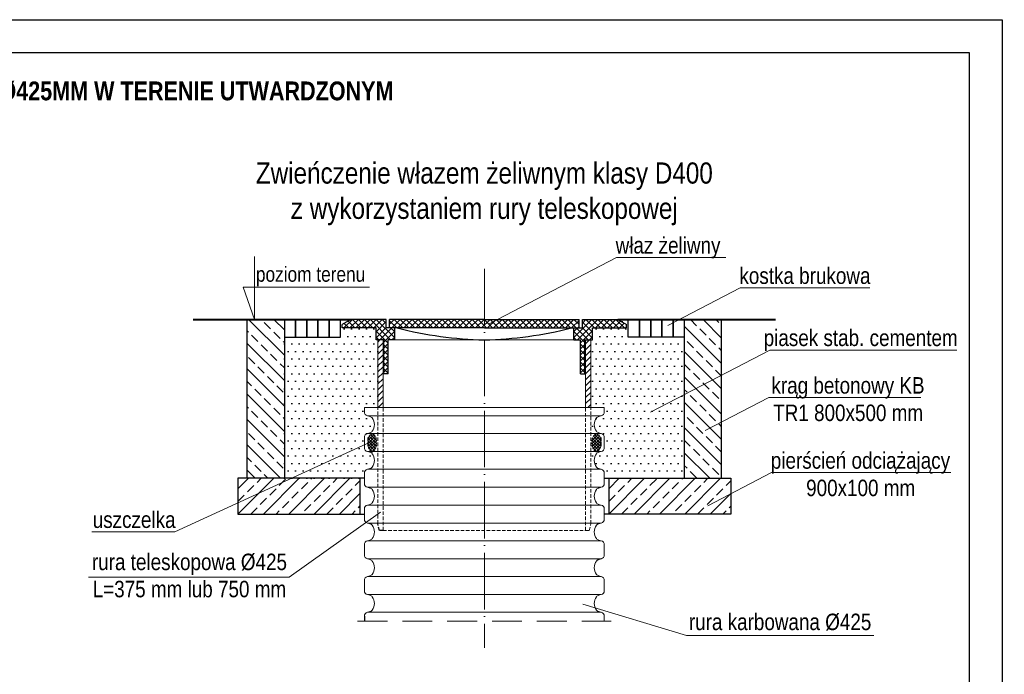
# Model space of a CAD drawing. Header units: millimetres. Extents: x 1894 to 2795, y 448 to 745.
# Tile 6 of 6: x 2586 to 2795, y 606 to 745. Entities that reach past the tile are written whole.
import ezdxf

# ---------------------------------------------------------------- set-up
doc = ezdxf.new("R2010")
doc.units = ezdxf.units.MM
for name, pattern in [('ACAD_ISO04W100', [30, 24, -3, 0, -3]), ('HIDDEN', [9.525, 6.35, -3.175]), ('HIDDEN1', [1.1, 0.75, -0.35])]:
    doc.linetypes.add(name, pattern=pattern)
doc.layers.add('Kreskowania', color=7, linetype='Continuous', lineweight=5)
doc.layers.add('Opisy', color=7, linetype='Continuous', lineweight=5)
doc.layers.add('rysunek', color=7, linetype='Continuous')
doc.styles.add('Arial Narrow', font='ARIALN.TTF', dxfattribs={"height": 3.5})

msp = doc.modelspace()

# ---------------------------------------------------------------- hatches: boundary and pattern name
at = {"layer": 'Kreskowania', "linetype": 'Continuous', "lineweight": 5}
h = msp.add_hatch(dxfattribs=at)
h.set_pattern_fill('NET', color=256, scale=7.2, angle=45, style=0)
h.set_pattern_definition([(45, (2627.456, 491.7765), (-0.636396, 0.636396), []), (135, (2627.456, 491.7765), (-0.636396, -0.636396), [])])
h.paths.add_polyline_path([(2665.724, 679.622), (2663.924, 679.622), (2663.924, 681.422), (2656.435, 681.422), (2654.564, 680.342), (2654.564, 679.622), (2661.764, 679.622), (2661.764, 677.102), (2663.392, 677.102), (2663.392, 669.902), (2664.328, 669.902), (2664.328, 677.102), (2665.724, 677.102)])
h.paths.add_polyline_path([(2707.787, 679.622), (2714.987, 679.622), (2714.987, 680.342), (2713.117, 681.422), (2705.627, 681.422), (2705.627, 679.622), (2703.827, 679.622), (2703.827, 677.102), (2705.224, 677.102), (2705.224, 669.902), (2706.16, 669.902), (2706.16, 677.102), (2707.787, 677.102)])
h.paths.add_polyline_path([(2704.907, 681.422), (2684.776, 681.422), (2684.776, 679.622), (2704.907, 679.622)])
h.paths.add_polyline_path([(2684.776, 681.422), (2664.644, 681.422), (2664.644, 679.622), (2684.776, 679.622)])
h = msp.add_hatch(dxfattribs=at)
h.set_pattern_fill('ANSI31', color=256, scale=7.2, style=0)
h.set_pattern_definition([(45, (2627.456, 491.7765), (-0.636396, 0.636396), [])])
h.paths.add_polyline_path([(2663.248, 677.102), (2662.124, 677.102), (2662.124, 662.702), (2663.248, 662.702)])
h.paths.add_polyline_path([(2707.427, 677.102), (2706.304, 677.102), (2706.304, 662.702), (2707.427, 662.702)])
h = msp.add_hatch(dxfattribs=at)
h.set_pattern_fill('NET', color=256, scale=3.6, angle=45, style=0)
h.set_pattern_definition([(135, (2742.09564, 611.73096), (0.318198, 0.318198), []), (45, (2742.09564, 611.73096), (0.318198, -0.318198), [])])
edge = h.paths.add_edge_path()
edge.add_ellipse((2660.944, 655.237), major_axis=(0, 1.921), ratio=0.487198, start_angle=0, end_angle=360, ccw=False)
h = msp.add_hatch(dxfattribs=at)
h.set_pattern_fill('NET', color=256, scale=3.6, angle=45, style=0)
h.set_pattern_definition([(45, (2627.456, 611.73096), (-0.318198, 0.318198), []), (135, (2627.456, 611.73096), (-0.318198, -0.318198), [])])
edge = h.paths.add_edge_path()
edge.add_ellipse((2708.608, 655.237), major_axis=(0, 1.921), ratio=0.487198, start_angle=0, end_angle=360)
at = {"layer": 'rysunek', "lineweight": 15}
h = msp.add_hatch(dxfattribs=at)
h.set_pattern_fill('ANSI33', color=256, scale=0.6, angle=90, style=0)
h.set_pattern_definition([(135, (1185.8865, 120.4148), (-2.694077, -2.694077), []), (135, (1185.8865, 123.109), (-2.694077, -2.694077), [1.905, -0.9525])])
h.paths.add_polyline_path([(2642.276, 681.422), (2634.357, 681.422), (2634.357, 647.667), (2642.276, 647.667)])
at = {"layer": 'rysunek'}
h = msp.add_hatch(dxfattribs=at)
h.set_pattern_fill('DOTS', color=256, style=0)
h.set_pattern_definition([(0, (2642.2758, 647.6667), (0.79375, 1.5875), [0, -1.5875])])
h.paths.add_polyline_path([(2662.124, 677.102), (2661.764, 677.102), (2661.764, 679.622), (2654.564, 679.622), (2654.564, 680.342), (2656.435, 681.422), (2654.187, 681.422), (2654.187, 677.687), (2651.805, 677.687), (2649.422, 677.687), (2647.04, 677.687), (2644.658, 677.687), (2642.276, 677.687), (2642.276, 647.667), (2659.288, 647.667), (2659.288, 648.753, -0.3394543), (2659.928, 649.588), (2659.928, 649.588), (2660.466, 649.732, 0.1685944), (2660.935, 650.05, 0.3309782), (2660.936, 652.885, 0.1689237), (2660.466, 653.205), (2659.928, 653.349), (2659.928, 653.349, -0.3394543), (2659.288, 654.183), (2659.288, 656.357, -0.3394543), (2659.928, 657.191), (2659.928, 657.191), (2660.466, 657.335, 0.1685944), (2660.935, 657.654, 0.3309782), (2660.936, 660.489, 0.1689237), (2660.466, 660.808), (2659.928, 660.952), (2659.928, 660.952, -0.3394543), (2659.288, 661.786), (2659.288, 662.702), (2662.124, 662.702)])
h = msp.add_hatch(dxfattribs=at)
h.set_pattern_fill('DOTS', color=256, style=0)
h.set_pattern_definition([(0, (2706.9334, 647.6667), (0.79375, 1.5875), [0, -1.5875])])
edge = h.paths.add_edge_path()
edge.add_line((2727.276, 677.687), (2724.894, 677.687))
edge.add_line((2724.894, 677.687), (2722.511, 677.687))
edge.add_line((2722.511, 677.687), (2720.129, 677.687))
edge.add_line((2720.129, 677.687), (2717.747, 677.687))
edge.add_line((2717.747, 677.687), (2715.365, 677.687))
edge.add_line((2715.365, 677.687), (2715.365, 681.422))
edge.add_line((2715.365, 681.422), (2713.117, 681.422))
edge.add_line((2713.117, 681.422), (2714.987, 680.342))
edge.add_line((2714.987, 680.342), (2714.987, 679.622))
edge.add_line((2714.987, 679.622), (2707.787, 679.622))
edge.add_line((2707.787, 679.622), (2707.787, 677.102))
edge.add_line((2707.787, 677.102), (2707.427, 677.102))
edge.add_line((2707.427, 677.102), (2707.427, 662.702))
edge.add_line((2707.427, 662.702), (2710.264, 662.702))
edge.add_line((2710.264, 662.702), (2710.264, 661.786))
edge.add_arc((2709.4, 661.786), 0.864, 285, 360, ccw=False)
edge.add_line((2709.623, 660.952), (2707.427, 660.952))
edge.add_line((2707.427, 660.952), (2707.427, 657.191))
edge.add_line((2707.427, 657.191), (2709.623, 657.191))
edge.add_arc((2709.4, 656.357), 0.864, 0, 75, ccw=False)
edge.add_line((2710.264, 656.357), (2710.264, 654.183))
edge.add_arc((2709.4, 654.183), 0.864, 285, 360, ccw=False)
edge.add_line((2709.623, 653.349), (2708.779, 653.349))
edge.add_ellipse((2708.608, 655.237), major_axis=(0, 1.921), ratio=0.487198, start_angle=169.4398, end_angle=190.5602, ccw=False)
edge.add_line((2708.436, 653.349), (2707.427, 653.349))
edge.add_line((2707.427, 653.349), (2707.427, 649.588))
edge.add_line((2707.427, 649.588), (2709.623, 649.588))
edge.add_arc((2709.4, 648.753), 0.864, 0, 75, ccw=False)
edge.add_line((2710.264, 648.753), (2710.264, 647.667))
edge.add_line((2710.264, 647.667), (2727.276, 647.667))
edge.add_line((2727.276, 647.667), (2727.276, 677.687))
h.paths.add_polyline_path([(2709.086, 660.808, 0.1690768), (2708.616, 660.489), (2708.616, 660.489, 0.3309782), (2708.617, 657.654, -0.00064), (2708.615, 657.655, -0.3307199), (2708.616, 660.489, -0.1690768)], flags=16)
h.paths.add_polyline_path([(2709.086, 653.205, 0.1690768), (2708.616, 652.885), (2708.616, 652.885, 0.3309782), (2708.617, 650.05, -0.00064), (2708.615, 650.052, -0.3307199), (2708.616, 652.885, -0.1690768)], flags=16)
at = {"layer": 'rysunek', "lineweight": 15}
h = msp.add_hatch(dxfattribs=at)
h.set_pattern_fill('ANSI33', color=256, scale=0.6, angle=90, style=0)
h.set_pattern_definition([(135, (1190.8865, 120.4148), (-2.694077, -2.694077), []), (135, (1190.8865, 123.109), (-2.694077, -2.694077), [1.905, -0.9525])])
h.paths.add_polyline_path([(2735.194, 681.421), (2727.276, 681.421), (2727.276, 647.667), (2735.194, 647.667)])
at = {"layer": 'rysunek'}
h = msp.add_hatch(dxfattribs=at)
h.set_pattern_fill('ANSI33', color=256, scale=0.6, style=0)
h.set_pattern_definition([(45, (2632.4233, 640.0635), (-2.6941, 2.6941), []), (45, (2635.1173, 640.0635), (-2.6941, 2.6941), [1.905, -0.9525])])
h.paths.add_polyline_path([(2658.328, 647.667), (2632.423, 647.667), (2632.423, 640.064), (2658.328, 640.064)])
h = msp.add_hatch(dxfattribs=at)
h.set_pattern_fill('ANSI33', color=256, scale=0.6, style=0)
h.set_pattern_definition([(45, (2711.2233, 640.0635), (-2.6941, 2.6941), []), (45, (2713.9173, 640.0635), (-2.6941, 2.6941), [1.905, -0.9525])])
h.paths.add_polyline_path([(2737.128, 647.667), (2711.223, 647.667), (2711.223, 640.063), (2737.128, 640.063)])

# ---------------------------------------------------------------- linework, layer by layer
at = {"linetype": 'ACAD_ISO04W100', "lineweight": 5, "ltscale": 0.5}
msp.add_line((2684.776, 692.199), (2684.776, 611.605), dxfattribs=at)
at = {"lineweight": 40}
for p, q in [((2622.873, 681.422), (2656.435, 681.422)), ((2713.117, 681.422), (2746.679, 681.422))]:
    msp.add_line(p, q, dxfattribs=at)
at = {"color": 7, "linetype": 'Continuous', "lineweight": 30}
for p, q in [((2656.435, 681.422), (2654.564, 680.342)), ((2654.564, 679.622), (2654.564, 680.342)), ((2663.924, 681.422), (2656.435, 681.422)), ((2663.924, 679.622), (2663.924, 681.422)), ((2664.644, 679.622), (2664.644, 681.422)), ((2684.776, 681.422), (2664.644, 681.422)), ((2684.776, 681.422), (2704.907, 681.422)), ((2704.907, 679.622), (2704.907, 681.422)), ((2705.627, 679.622), (2705.627, 681.422)), ((2705.627, 681.422), (2713.117, 681.422)), ((2713.117, 681.422), (2714.987, 680.342)), ((2714.987, 679.622), (2714.987, 680.342)), ((2661.764, 679.622), (2654.564, 679.622)), ((2661.764, 677.102), (2661.764, 679.622)), ((2684.776, 679.622), (2663.924, 679.622)), ((2665.724, 677.102), (2665.724, 679.622)), ((2684.776, 679.622), (2705.627, 679.622)), ((2703.827, 677.102), (2703.827, 679.622)), ((2707.787, 677.102), (2707.787, 679.622)), ((2707.787, 679.622), (2714.987, 679.622)), ((2663.392, 677.102), (2661.764, 677.102)), ((2663.392, 669.902), (2663.392, 677.102)), ((2665.724, 677.102), (2664.328, 677.102)), ((2664.328, 669.902), (2664.328, 677.102)), ((2703.827, 677.102), (2705.224, 677.102)), ((2705.224, 669.902), (2705.224, 677.102)), ((2706.16, 677.102), (2707.787, 677.102)), ((2706.16, 669.902), (2706.16, 677.102)), ((2664.328, 669.902), (2663.392, 669.902))]:
    msp.add_line(p, q, dxfattribs=at)
at = {"color": 7, "linetype": 'Continuous', "lineweight": 15}
for p, q in [((2662.124, 662.702), (2662.124, 677.102)), ((2663.248, 662.702), (2663.248, 677.102)), ((2665.724, 677.102), (2684.776, 677.102)), ((2703.827, 677.102), (2684.776, 677.102)), ((2706.304, 662.702), (2706.304, 677.102)), ((2707.427, 662.702), (2707.427, 677.102)), ((2659.288, 662.702), (2710.264, 662.702)), ((2659.288, 662.702), (2659.288, 661.786)), ((2710.264, 662.702), (2710.264, 661.786)), ((2659.928, 660.952), (2660.466, 660.808)), ((2659.928, 660.952), (2709.623, 660.952)), ((2709.623, 660.952), (2709.086, 660.808)), ((2659.928, 657.191), (2660.466, 657.335)), ((2659.928, 657.191), (2709.623, 657.191)), ((2709.623, 657.191), (2709.086, 657.335)), ((2659.288, 656.357), (2659.288, 654.183)), ((2710.264, 656.357), (2710.264, 654.183)), ((2659.928, 653.349), (2660.466, 653.205)), ((2659.928, 653.349), (2709.623, 653.349)), ((2709.623, 653.349), (2709.086, 653.205)), ((2659.288, 648.753), (2659.288, 646.58)), ((2659.928, 649.588), (2660.466, 649.732)), ((2659.928, 649.588), (2709.623, 649.588)), ((2709.623, 649.588), (2709.086, 649.732)), ((2710.264, 648.753), (2710.264, 646.58)), ((2659.928, 645.746), (2660.466, 645.601)), ((2659.928, 645.746), (2709.623, 645.746)), ((2709.623, 645.746), (2709.086, 645.601)), ((2659.288, 641.15), (2659.288, 638.977)), ((2659.928, 641.985), (2660.466, 642.129)), ((2659.928, 641.985), (2709.623, 641.985)), ((2709.623, 641.985), (2709.086, 642.129)), ((2710.264, 641.15), (2710.264, 638.977)), ((2659.928, 638.142), (2660.466, 637.998)), ((2659.928, 638.142), (2709.623, 638.142)), ((2709.623, 638.142), (2709.086, 637.998)), ((2659.928, 634.381), (2660.466, 634.526)), ((2659.928, 634.381), (2709.623, 634.381)), ((2709.623, 634.381), (2709.086, 634.526)), ((2659.288, 633.547), (2659.288, 631.374)), ((2710.264, 633.547), (2710.264, 631.374)), ((2659.928, 630.539), (2709.623, 630.539)), ((2659.928, 630.539), (2660.466, 630.395)), ((2659.288, 625.944), (2659.288, 623.77)), ((2659.928, 626.778), (2660.466, 626.922)), ((2659.928, 626.778), (2709.623, 626.778)), ((2709.623, 626.778), (2709.086, 626.922)), ((2710.264, 625.944), (2710.264, 623.77)), ((2659.928, 622.936), (2660.466, 622.792)), ((2659.928, 622.936), (2709.623, 622.936)), ((2709.623, 622.936), (2709.086, 622.792)), ((2659.928, 619.175), (2660.466, 619.319)), ((2659.928, 619.175), (2709.623, 619.175)), ((2709.623, 619.175), (2709.086, 619.319)), ((2710.264, 618.341), (2710.264, 617.312))]:
    msp.add_line(p, q, dxfattribs=at)
at = {"color": 7, "linetype": 'Continuous'}
for p, q in [((2705.224, 669.902), (2706.16, 669.902)), ((2709.623, 630.539), (2709.086, 630.395)), ((2659.288, 618.341), (2659.288, 617.312))]:
    msp.add_line(p, q, dxfattribs=at)
at = {"linetype": 'HIDDEN1', "lineweight": 15}
for p, q in [((2662.124, 638.025), (2662.124, 662.702)), ((2663.248, 636.585), (2663.248, 662.702)), ((2706.304, 636.585), (2706.304, 662.702)), ((2707.427, 638.025), (2707.427, 662.702)), ((2663.248, 636.585), (2706.304, 636.585)), ((2706.304, 636.585), (2707.041, 636.585)), ((2707.041, 636.585), (2707.427, 638.025))]:
    msp.add_line(p, q, dxfattribs=at)
at = {"linetype": 'HIDDEN1'}
for p, q in [((2660.008, 656.324), (2660.008, 654.151)), ((2709.544, 656.324), (2709.544, 654.151)), ((2662.51, 636.585), (2662.124, 638.025)), ((2663.248, 636.585), (2662.51, 636.585))]:
    msp.add_line(p, q, dxfattribs=at)
msp.add_lwpolyline([(2399.817, 738.173), (2787.817, 738.173), (2787.817, 455.173), (2399.817, 455.173)], close=True)
at = {"color": 7, "linetype": 'Continuous', "lineweight": 30}
for centre, start, end in [((2686.478, 758.768), 255.68068, 268.80579), ((2683.073, 758.768), 271.19421, 284.31932)]:
    msp.add_arc(centre, 81.684, start, end, dxfattribs=at)
at = {"color": 7, "linetype": 'Continuous', "lineweight": 15}
for centre, radius, start, end in [((2660.152, 661.786), 0.864, 180, 255), ((2709.4, 661.786), 0.864, 285, 0), ((2660.242, 659.973), 0.864, 36.6135, 75), ((2659.029, 659.072), 2.376, 323.3865, 36.6135), ((2710.523, 659.072), 2.376, 143.3865, 216.6135), ((2709.309, 659.973), 0.864, 105, 143.3865), ((2660.152, 656.357), 0.864, 105, 180), ((2660.242, 658.17), 0.864, 285, 323.3865), ((2709.309, 658.17), 0.864, 216.6135, 255), ((2709.4, 656.357), 0.864, 0, 75), ((2660.152, 654.183), 0.864, 180, 255), ((2660.242, 652.37), 0.864, 36.6135, 75), ((2659.029, 651.468), 2.376, 323.3865, 36.6135), ((2710.523, 651.468), 2.376, 143.3865, 216.6135), ((2709.309, 652.37), 0.864, 105, 143.3865), ((2709.4, 654.183), 0.864, 285, 0), ((2660.152, 648.753), 0.864, 105, 180), ((2660.242, 650.567), 0.864, 285, 323.3865), ((2709.309, 650.567), 0.864, 216.6135, 255), ((2709.4, 648.753), 0.864, 0, 75), ((2660.152, 646.58), 0.864, 180, 255), ((2709.4, 646.58), 0.864, 285, 0), ((2660.242, 644.767), 0.864, 36.6135, 75), ((2659.029, 643.865), 2.376, 323.3865, 36.6135), ((2710.523, 643.865), 2.376, 143.3865, 216.6135), ((2709.309, 644.767), 0.864, 105, 143.3865), ((2660.242, 642.963), 0.864, 285, 323.3865), ((2709.309, 642.963), 0.864, 216.6135, 255), ((2660.152, 641.15), 0.864, 105, 180), ((2709.4, 641.15), 0.864, 0, 75), ((2660.152, 638.977), 0.864, 180, 255), ((2709.4, 638.977), 0.864, 285, 0), ((2660.242, 637.164), 0.864, 36.6135, 75), ((2659.029, 636.262), 2.376, 323.3865, 36.6135), ((2710.523, 636.262), 2.376, 143.3865, 216.6135), ((2709.309, 637.164), 0.864, 105, 143.3865), ((2660.152, 633.547), 0.864, 105, 180), ((2660.242, 635.36), 0.864, 285, 323.3865), ((2709.309, 635.36), 0.864, 216.6135, 255), ((2709.4, 633.547), 0.864, 0, 75), ((2660.152, 631.374), 0.864, 180, 255), ((2660.242, 629.56), 0.864, 36.6135, 75), ((2659.029, 628.659), 2.376, 323.3865, 36.6135), ((2710.523, 628.659), 2.376, 143.3865, 216.6135), ((2709.4, 631.374), 0.864, 285, 0), ((2660.152, 625.944), 0.864, 105, 180), ((2660.242, 627.757), 0.864, 285, 323.3865), ((2709.309, 627.757), 0.864, 216.6135, 255), ((2709.4, 625.944), 0.864, 0, 75), ((2660.152, 623.77), 0.864, 180, 255), ((2709.4, 623.77), 0.864, 285, 0), ((2660.242, 621.957), 0.864, 36.6135, 75), ((2659.029, 621.056), 2.376, 323.3865, 36.6135), ((2710.523, 621.056), 2.376, 143.3865, 216.6135), ((2709.309, 621.957), 0.864, 105, 143.3865), ((2660.242, 620.154), 0.864, 285, 323.3865), ((2709.309, 620.154), 0.864, 216.6135, 255), ((2660.152, 618.341), 0.864, 105, 180), ((2709.4, 618.341), 0.864, 0, 75)]:
    msp.add_arc(centre, radius, start, end, dxfattribs=at)
at = {"color": 7, "linetype": 'Continuous'}
msp.add_arc((2709.309, 629.56), 0.864, 105, 143.3865, dxfattribs=at)
at = {"linetype": 'HIDDEN1', "lineweight": 30, "ltscale": 0.5, "extrusion": (0, 0, -1)}
msp.add_ellipse((2660.944, 655.237), major_axis=(0, 1.921), ratio=0.487198, dxfattribs=at)
at = {"linetype": 'HIDDEN1', "lineweight": 30, "ltscale": 0.5}
msp.add_ellipse((2708.608, 655.237), major_axis=(0, 1.921), ratio=0.487198, dxfattribs=at)
at = {"layer": 'Defpoints'}
msp.add_lwpolyline([(2374.817, 745.173), (2794.817, 745.173), (2794.817, 448.173), (2374.817, 448.173)], close=True, dxfattribs=at)
msp.add_lwpolyline([(2374.817, 745.173), (2794.817, 745.173), (2794.817, 448.173), (2374.817, 448.173)], close=True, dxfattribs=at)
at = {"layer": 'Opisy'}
for p, q in [((2635.963, 694.857), (2635.963, 681.422)), ((2635.963, 681.422), (2633.492, 688.272)), ((2633.492, 688.272), (2660.339, 688.272))]:
    msp.add_line(p, q, dxfattribs=at)
at = {"layer": 'Opisy', "lineweight": 9}
for points in [[(2685.778, 680.541), (2712.858, 694.618), (2736.124, 694.618)], [(2723.774, 680.154), (2739.158, 688.15), (2766.68, 688.15)], [(2720.079, 661.736), (2745.481, 674.94), (2785.166, 674.94)], [(2731.711, 657.793), (2745.251, 664.831), (2777.523, 664.831)], [(2660.69, 655.394), (2619.037, 636.294), (2601.352, 636.294)], [(2732.286, 641.825), (2745.826, 648.864), (2783.93, 648.864)], [(2662.719, 640.433), (2643.289, 626.645), (2600.685, 626.645)], [(2705.7, 620.937), (2727.713, 614.246), (2767.519, 614.246)]]:
    msp.add_lwpolyline(points, dxfattribs=at)
at = {"layer": 'rysunek', "lineweight": 30}
for p, q in [((2659.288, 647.667), (2632.423, 647.667)), ((2632.423, 647.667), (2632.423, 640.064)), ((2658.328, 647.667), (2658.328, 640.064)), ((2710.264, 647.667), (2737.128, 647.667)), ((2711.223, 647.667), (2711.223, 640.064)), ((2737.128, 647.667), (2737.128, 640.063)), ((2632.423, 640.064), (2659.288, 640.064)), ((2737.128, 640.063), (2710.264, 640.063))]:
    msp.add_line(p, q, dxfattribs=at)
at = {"layer": 'rysunek', "linetype": 'HIDDEN', "lineweight": 5}
msp.add_line((2657.848, 617.312), (2711.704, 617.312), dxfattribs=at)
at = {"layer": 'rysunek', "lineweight": 30}
for points in [[(2634.357, 681.422), (2642.276, 681.422), (2642.276, 647.667), (2634.357, 647.667)], [(2642.276, 677.687), (2644.658, 677.687), (2644.658, 681.422), (2642.276, 681.422)], [(2644.658, 677.687), (2647.04, 677.687), (2647.04, 681.422), (2644.658, 681.422)], [(2647.04, 677.687), (2649.422, 677.687), (2649.422, 681.422), (2647.04, 681.422)], [(2649.422, 677.687), (2651.805, 677.687), (2651.805, 681.422), (2649.422, 681.422)], [(2651.805, 677.687), (2654.187, 677.687), (2654.187, 681.422), (2651.805, 681.422)], [(2717.747, 677.687), (2715.365, 677.687), (2715.365, 681.422), (2717.747, 681.422)], [(2720.129, 677.687), (2717.747, 677.687), (2717.747, 681.422), (2720.129, 681.422)], [(2722.511, 677.687), (2720.129, 677.687), (2720.129, 681.422), (2722.511, 681.422)], [(2724.894, 677.687), (2722.511, 677.687), (2722.511, 681.422), (2724.894, 681.422)], [(2727.276, 677.687), (2724.894, 677.687), (2724.894, 681.422), (2727.276, 681.422)], [(2735.194, 681.421), (2727.276, 681.421), (2727.276, 647.667), (2735.194, 647.667)]]:
    msp.add_lwpolyline(points, close=True, dxfattribs=at)

# ---------------------------------------------------------------- texts
at = {"lineweight": 9, "insert": (2684.776, 708.14), "char_height": 4.5, "width": 132.74068, "attachment_point": 5, "style": 'Arial Narrow'}
msp.add_mtext('Zwieńczenie włazem żeliwnym klasy D400 \\Pz wykorzystaniem rury teleskopowej', dxfattribs=at)
at = {"layer": 'Opisy', "style": 'Arial Narrow'}
for s, insert, char_height, width, attachment_point in [('{\\fArial Narrow|b1|i0|c238|p34;\\W8.93378; }{\\fArial Narrow|b1|i0|c238|p34;STUDZIENKA INSPEKCYJNA PPØ425MM W TERENIE UTWARDZONYM}', (2499.594, 732.031), 4, 181.21402, 1), (' poziom terenu', (2647.34, 690.577), 3.2, 24.8318, 5)]:
    msp.add_mtext(s, dxfattribs=dict(at, insert=insert, char_height=char_height, width=width, attachment_point=attachment_point))
at = {"layer": 'Opisy', "lineweight": 9, "char_height": 3.5, "style": 'Arial Narrow'}
for s, insert, width, attachment_point in [('w{\\fArial Narrow|b0|i0|c238|p34;ł}az {\\fArial Narrow|b0|i0|c238|p34;ż}eliwny', (2712.682, 698.959), 81.80882, 1), ('kostka brukowa', (2738.982, 692.492), 81.80882, 1), ('piasek stab. cementem', (2744.137, 679.282), 81.80882, 1), ('{\\fArial Narrow|b0|i0|c238|p34;\\W3.62098; }krąg betonowy KB \\P{\\fArial Narrow|b0|i0|c238|p34;\\W3.95145; }TR1 800x500 mm', (2741.753, 669.173), 40.52136, 1), ('pierścień odciążający\\P{\\fArial Narrow|b0|i0|c238|p34;\\W6.74050; }900x100 mm', (2745.65, 653.205), 38.11242, 1), ('uszczelka', (2619.157, 640.61), 81.80882, 3), ('rura teleskopowa {\\fArial Narrow|b0|i0|c238|p34;%%C}425', (2642.84, 631.643), 81.80882, 3), ('L=375 mm lub 750 mm', (2642.66, 625.866), 81.80882, 3), ('rura karbowana {\\fArial Narrow|b0|i0|c238|p34;%%C}425', (2728.244, 618.889), 81.80882, 1)]:
    msp.add_mtext(s, dxfattribs=dict(at, insert=insert, width=width, attachment_point=attachment_point))

doc.saveas('drawing.dxf')
